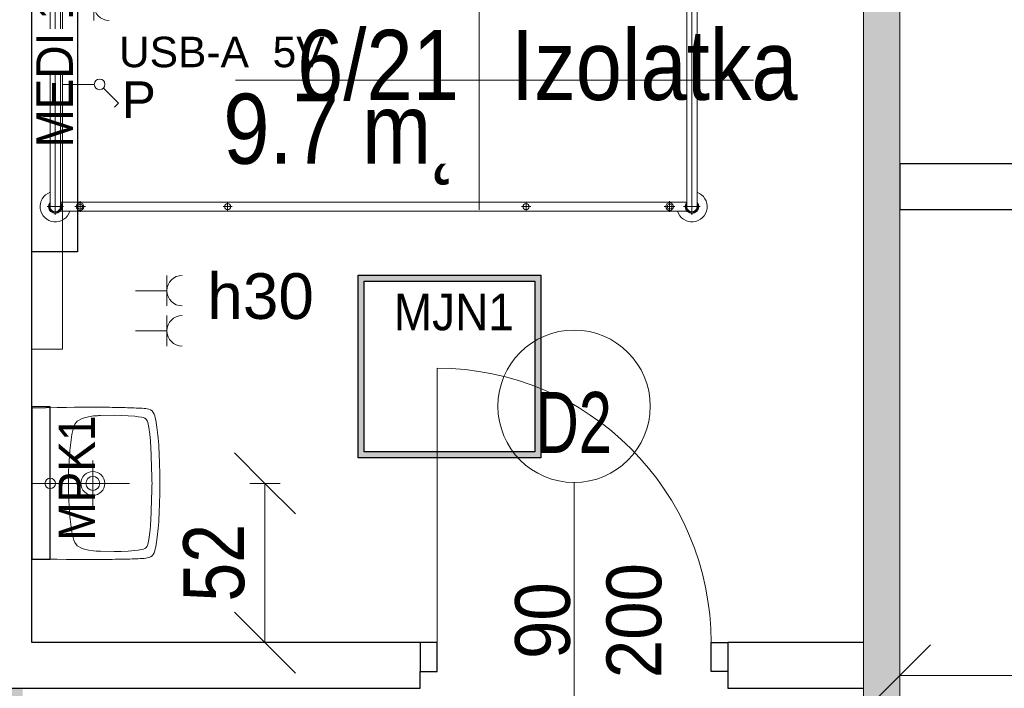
# Model space of a CAD drawing. Header units: centimetres. Extents: x -1631 to 21770, y -8842 to 3590.
# Tile 108 of 142: x 8 to 332, y 2452 to 2672. Entities that reach past the tile are written whole.
import ezdxf

# ---------------------------------------------------------------- set-up
doc = ezdxf.new("R2010")
doc.units = ezdxf.units.CM
doc.linetypes.add('Kreska', pattern=[20, 10, -10])
for name, color, linetype, lineweight in [('A-ANNO-DIMS', 211, 'Continuous', 13), ('A-ANNO-DIMS-100', 211, 'Continuous', 13), ('A-ANNO-NOTE', 131, 'Continuous', 9), ('A-AREA-IDEN', 2, 'Continuous', 13), ('A-DETL-GENF', 92, 'Continuous', 9), ('A-DETL-MEDM', 33, 'Continuous', 13), ('A-DOOR', 31, 'Continuous', 13), ('A-WALL', 113, 'Continuous', 13), ('A-WALL-PATT', 111, 'Continuous', 13), ('I-FURN', 30, 'Continuous', 9), ('P-SANR-FIXT', 6, 'Continuous', 9), ('Q-SPCQ', 91, 'Continuous', 9), ('Q-SPCQ-HDLN', 91, 'Kreska', 9)]:
    doc.layers.add(name, color=color, linetype=linetype, lineweight=lineweight)
doc.layers.add('E_oprawy', color=12, linetype='Continuous')
doc.styles.add('Arial', font='arial.ttf', dxfattribs={"width": 0.9, "height": 18})
doc.styles.add('Arial Narrow_5', font='ARIALN.TTF', dxfattribs={"height": 20})
doc.styles.add('Arial_1', font='arial.ttf', dxfattribs={"width": 0.7, "height": 20})
doc.styles.add('Arial_11', font='arial.ttf', dxfattribs={"width": 0.85, "height": 23})
doc.styles.add('Arial_4', font='arial.ttf', dxfattribs={"height": 10})
doc.styles.add('Arial_5', font='arial.ttf', dxfattribs={"height": 12})
doc.styles.add('Arial_6', font='arial.ttf', dxfattribs={"height": 15})
doc.dimstyles.new('Diagonal_1_100__0__wewnętrzne', dxfattribs={"dimscale": 30.48, "dimtxt": 20.468619, "dimasz": 0.656168, "dimexe": 0.164042, "dimexo": 0.0625, "dimgap": 0.032808, "dimtad": 1, "dimdec": 0, "dimdsep": 46, "dimtxsty": 'Arial Narrow_5', "dimblk1": 'OBLIQUE', "dimblk2": 'OBLIQUE', "dimsah": 1, "dimcen": 0.09, "dimazin": 0, "dimtfac": 1, "dimtdec": 4, "dimtix": 1, "dimtmove": 0, "dimatfit": 3, "dimfxl": 0, "dimtvp": 1, "dimtolj": 1, "dimtzin": 0, "dimarcsym": 0})

# ---------------------------------------------------------------- blocks, each defined once
blk = doc.blocks.new('łóżko 195x90 typ FAMED _102039_ - łóżko 195x90 typ FAMED _102039_-1233017-6_piętro IV __13_80 m_ - stan projektowany')
at = {"layer": 'I-FURN'}
for p, q in [((-43.25, 101.53), (-43.25, 106.98)), ((43.25, 101.53), (43.25, 106.98)), ((45.97, 104.25), (-45.98, 104.25)), ((-43.25, 105.95), (43.25, 105.95)), ((-44.75, -103.1), (-44.75, 102.61)), ((-43.25, 102.55), (43.25, 102.55)), ((-41.75, 102.55), (-41.75, -103.1)), ((41.75, 102.61), (41.75, -103.05)), ((44.75, -103.1), (44.75, 102.61)), ((-43.25, 95.18), (-43.25, 98.68)), ((43.25, 95.18), (43.25, 98.68)), ((-45, 96.93), (-41.5, 96.93)), ((45, 96.93), (41.5, 96.93)), ((-44.75, 49.81), (-41.75, 49.81)), ((-43.25, 48.31), (-43.25, 51.31)), ((44.75, 49.81), (41.75, 49.81)), ((43.25, 48.31), (43.25, 51.31)), ((-44.75, -48.19), (-41.75, -48.19)), ((-43.25, -49.69), (-43.25, -46.69)), ((44.75, -48.19), (41.75, -48.19)), ((43.25, -49.69), (43.25, -46.69)), ((-45, -96.6), (-41.5, -96.6)), ((-43.25, -94.85), (-43.25, -98.35)), ((45, -96.6), (41.5, -96.6)), ((43.25, -94.85), (43.25, -98.35)), ((-43.25, -102.02), (-43.25, -107.47)), ((-43.25, -103.05), (43.25, -103.05)), ((43.25, -102.02), (43.25, -107.47)), ((-45.98, -104.75), (45.97, -104.75)), ((-43.25, -106.45), (43.25, -106.45))]:
    blk.add_line(p, q, dxfattribs=at)
for centre, radius in [((-43.25, 96.93), 1.25), ((-43.25, 96.93), 0.8), ((43.25, 96.93), 1.25), ((43.25, 96.93), 0.8), ((-43.25, 49.81), 1), ((43.25, 49.81), 1), ((-43.25, -48.19), 1), ((43.25, -48.19), 1), ((-43.25, -96.6), 1.25), ((-43.25, -96.6), 0.8), ((43.25, -96.6), 1.25), ((43.25, -96.6), 0.8)]:
    blk.add_circle(centre, radius, dxfattribs=at)
for centre, radius, start, end in [((-43.25, 104.25), 5, 19.8769, 252.5424), ((43.25, 104.25), 5, 287.4576, 160.1231), ((-43.25, 104.25), 2.23, 49.8221, 310.1779), ((-43.25, 104.25), 1.93, 62.0207, 297.9793), ((-43.25, 104.25), 1.7, 90, 270), ((43.25, 104.25), 2.23, 229.8221, 130.1779), ((43.25, 104.25), 1.93, 242.0207, 117.9793), ((43.25, 104.25), 1.7, 270, 90), ((-43.25, -104.75), 5, 107.4576, 340.1231), ((43.25, -104.75), 5, 199.8769, 72.5424), ((-43.25, -104.75), 2.23, 47.6113, 310.1779), ((-43.25, -104.75), 1.93, 62.0207, 297.9793), ((-43.25, -104.75), 1.7, 90, 270), ((43.25, -104.75), 2.23, 229.8221, 130.1779), ((43.25, -104.75), 1.93, 242.0207, 117.9793), ((43.25, -104.75), 1.7, 270, 90)]:
    blk.add_arc(centre, radius, start, end, dxfattribs=at)
blk = doc.blocks.new('DRZWI 1S - automatyczna etykieta - Drzwi 90-2381422-6_piętro IV __13_80 m_ - stan projektowany')
at = {"layer": 'A-DETL-GENF'}
for p, q in [((-50.5, 2), (-45, 2)), ((-50.5, -7.5), (-50.5, 2)), ((-45, 2), (-45, -7.5)), ((45, 2), (50.5, 2)), ((45, -7.5), (45, 2)), ((50.5, 2), (50.5, -7.5)), ((-45, -7.5), (-50.5, -7.5)), ((50.5, -7.5), (45, -7.5))]:
    blk.add_line(p, q, dxfattribs=at)
at = {"layer": 'A-DETL-MEDM', "lineweight": 25}
for p, q in [((-50.5, -7.5), (-50.5, 2)), ((-50.5, 2), (-45, 2)), ((-45, 2), (-45, -7.5)), ((45, 2), (45, -7.5)), ((50.5, 2), (45, 2)), ((50.5, -7.5), (50.5, 2)), ((-45, -7.5), (-50.5, -7.5)), ((45, -7.5), (50.5, -7.5))]:
    blk.add_line(p, q, dxfattribs=at)
at = {"layer": 'A-DOOR'}
blk.add_line((45, -7.5), (45, -97.5), dxfattribs=at)
blk.add_arc((45, -7.5), 90, 180, 270, dxfattribs=at)
blk = doc.blocks.new('Umywalka koło Nova Pro - Pro 50-2362072-6_piętro IV __13_80 m_ - stan projektowany')
at = {"layer": 'P-SANR-FIXT'}
for p, q in [((-12.19, -7.5), (-12.32, -12.08)), ((12.5, -7.5), (12.5, -39.5)), ((37.32, -12.08), (37.19, -7.5)), ((-12.32, -12.08), (-12.4, -15.78)), ((37.4, -15.78), (37.32, -12.08)), ((-12.4, -15.78), (-12.45, -18.85)), ((15.72, -13.52), (9.46, -13.52)), ((37.45, -18.85), (37.4, -15.78)), ((-12.45, -18.85), (-12.48, -21.48)), ((37.48, -21.48), (37.45, -18.85)), ((-12.48, -21.48), (-12.48, -23.77)), ((-7.93, -22.41), (-8.19, -22.76)), ((-7.61, -22.12), (-7.93, -22.41)), ((-6.89, -21.64), (-7.61, -22.12)), ((-6.09, -21.3), (-6.89, -21.64)), ((-5.24, -21.03), (-6.09, -21.3)), ((-3.53, -20.66), (-5.24, -21.03)), ((-1.83, -20.39), (-3.53, -20.66)), ((1.66, -19.99), (-1.83, -20.39)), ((5.15, -19.7), (1.66, -19.99)), ((8.64, -19.56), (5.15, -19.7)), ((10.37, -19.51), (8.64, -19.56)), ((14.63, -19.51), (10.37, -19.51)), ((16.36, -19.56), (14.63, -19.51)), ((19.88, -19.7), (16.36, -19.56)), ((23.34, -19.99), (19.88, -19.7)), ((26.83, -20.39), (23.34, -19.99)), ((28.56, -20.66), (26.83, -20.39)), ((30.26, -21.03), (28.56, -20.66)), ((31.09, -21.3), (30.26, -21.03)), ((31.89, -21.64), (31.09, -21.3)), ((32.61, -22.12), (31.89, -21.64)), ((32.93, -22.41), (32.61, -22.12)), ((33.19, -22.76), (32.93, -22.41)), ((37.51, -23.77), (37.48, -21.48)), ((-12.48, -23.77), (-12.51, -25.8)), ((-12.51, -25.8), (-12.48, -27.63)), ((-8.91, -24.36), (-9.37, -26.04)), ((-8.62, -23.53), (-8.91, -24.36)), ((-8.19, -22.76), (-8.62, -23.53)), ((33.62, -23.53), (33.19, -22.76)), ((33.91, -24.36), (33.62, -23.53)), ((34.37, -26.04), (33.91, -24.36)), ((37.51, -27.63), (37.51, -23.77)), ((-12.48, -27.63), (-12.48, -29.31)), ((-9.71, -29.05), (-9.74, -29.37)), ((-9.69, -28.65), (-9.71, -29.05)), ((-9.61, -27.77), (-9.69, -28.65)), ((-9.37, -26.04), (-9.61, -27.77)), ((20.01, -27.5), (5.01, -27.5)), ((34.63, -27.77), (34.37, -26.04)), ((34.69, -28.65), (34.63, -27.77)), ((34.71, -29.05), (34.69, -28.65)), ((34.74, -29.37), (34.71, -29.05)), ((37.48, -29.31), (37.51, -27.63)), ((-12.48, -29.31), (-12.46, -30.99)), ((-12.46, -30.99), (-12.46, -32)), ((-12.46, -32), (-12.43, -32.96)), ((-9.76, -30.06), (-9.84, -34.56)), ((-9.74, -29.37), (-9.76, -30.06)), ((34.76, -30.06), (34.74, -29.37)), ((34.84, -34.56), (34.76, -30.06)), ((37.46, -32), (37.48, -30.99)), ((37.46, -32.96), (37.46, -32)), ((37.48, -30.99), (37.48, -29.31)), ((-12.43, -32.96), (-12.43, -33.89)), ((-12.43, -33.89), (-12.4, -34.8)), ((-12.4, -34.8), (-12.4, -35.38)), ((-12.4, -35.38), (-12.38, -36.56)), ((-9.84, -34.56), (-9.79, -36.82)), ((34.82, -36.82), (34.84, -34.56)), ((37.38, -36.56), (37.4, -35.38)), ((37.4, -35.38), (37.43, -34.8)), ((37.43, -33.89), (37.46, -32.96)), ((37.43, -34.8), (37.43, -33.89)), ((-12.38, -36.56), (-12.35, -37.38)), ((-12.35, -37.38), (-12.35, -38.15)), ((-12.35, -38.15), (-12.32, -38.93)), ((-9.79, -36.82), (-9.71, -39.06)), ((34.71, -39.06), (34.82, -36.82)), ((37.32, -38.93), (37.35, -38.15)), ((37.35, -37.38), (37.38, -36.56)), ((37.35, -38.15), (37.35, -37.38)), ((-12.32, -38.93), (-12.3, -39.67)), ((-12.3, -39.67), (-12.27, -40.39)), ((-12.27, -40.39), (-12.24, -41.11)), ((-12.24, -41.11), (-12.22, -41.78)), ((-12.22, -41.78), (-12.19, -42.44)), ((-9.71, -39.06), (-9.53, -41.32)), ((-9.53, -41.32), (-9.39, -42.44)), ((34.39, -42.44), (34.53, -41.32)), ((34.53, -41.32), (34.71, -39.06)), ((37.19, -42.44), (37.22, -41.78)), ((37.22, -41.78), (37.24, -41.11)), ((37.24, -41.11), (37.27, -40.39)), ((37.27, -40.39), (37.3, -39.67)), ((37.3, -39.67), (37.32, -38.93)), ((-12.19, -42.44), (-12.16, -43.08)), ((-12.16, -43.08), (-12.14, -43.72)), ((-12.14, -43.72), (-12.08, -44.31)), ((-12.08, -44.31), (-12, -44.87)), ((-12, -44.87), (-11.92, -45.37)), ((-9.39, -42.44), (-9.21, -43.53)), ((-9.21, -43.53), (-9.05, -44.09)), ((-9.05, -44.09), (-8.86, -44.6)), ((-8.86, -44.6), (-8.7, -44.84)), ((-8.7, -44.84), (-8.51, -45.05)), ((-8.51, -45.05), (-8.03, -45.35)), ((33.06, -45.35), (33.54, -45.05)), ((33.54, -45.05), (33.73, -44.84)), ((33.73, -44.84), (33.86, -44.6)), ((33.86, -44.6), (34.07, -44.09)), ((34.07, -44.09), (34.21, -43.53)), ((34.21, -43.53), (34.39, -42.44)), ((36.92, -45.37), (37.03, -44.87)), ((37.03, -44.87), (37.08, -44.31)), ((37.08, -44.31), (37.14, -43.72)), ((37.14, -43.72), (37.16, -43.08)), ((37.16, -43.08), (37.19, -42.44)), ((-11.92, -45.37), (-11.82, -45.88)), ((-11.82, -45.88), (-11.71, -46.17)), ((-11.6, -46.46), (-11.79, -45.88)), ((-11.71, -46.17), (-11.6, -46.46)), ((-11.6, -46.46), (-11.26, -46.97)), ((-11.26, -46.97), (-11.6, -46.46)), ((-11.26, -46.97), (-10.8, -47.34)), ((-10.8, -47.34), (-11.26, -46.97)), ((-10.8, -47.34), (-10.24, -47.61)), ((-10.24, -47.61), (-10.8, -47.34)), ((-10.24, -47.61), (-9.61, -47.82)), ((-9.61, -47.82), (-10.24, -47.61)), ((-9.61, -47.82), (-8.94, -48.01)), ((-8.94, -48.01), (-9.61, -47.82)), ((-8.94, -48.01), (-8.25, -48.14)), ((-8.25, -48.14), (-8.94, -48.01)), ((-8.25, -48.14), (-7.5, -48.3)), ((-7.5, -48.3), (-8.25, -48.14)), ((-8.03, -45.35), (-7.53, -45.56)), ((-7.53, -45.56), (-6.97, -45.72)), ((-7.5, -48.3), (-6.73, -48.41)), ((-6.73, -48.41), (-7.5, -48.3)), ((-6.97, -45.72), (-5.88, -45.93)), ((-6.73, -48.41), (-5.93, -48.54)), ((-5.93, -48.54), (-6.73, -48.41)), ((-5.88, -45.93), (-3.64, -46.25)), ((-3.64, -46.25), (-1.4, -46.44)), ((-1.4, -46.44), (3.1, -46.68)), ((3.1, -46.68), (7.6, -46.81)), ((7.6, -46.81), (9.86, -46.89)), ((9.86, -46.89), (11.04, -46.92)), ((11.04, -46.92), (11.7, -46.92)), ((11.7, -46.92), (12.5, -46.94)), ((12.5, -46.94), (13.3, -46.92)), ((13.3, -46.92), (13.99, -46.92)), ((13.99, -46.92), (15.14, -46.89)), ((15.14, -46.89), (17.4, -46.81)), ((17.4, -46.81), (21.9, -46.68)), ((21.9, -46.68), (26.4, -46.44)), ((26.4, -46.44), (28.64, -46.25)), ((28.64, -46.25), (30.88, -45.93)), ((30.88, -45.93), (31.97, -45.72)), ((30.93, -48.54), (31.76, -48.41)), ((31.76, -48.41), (30.93, -48.54)), ((31.76, -48.41), (32.5, -48.3)), ((32.5, -48.3), (31.76, -48.41)), ((31.97, -45.72), (32.53, -45.56)), ((32.5, -48.3), (33.25, -48.14)), ((33.25, -48.14), (32.5, -48.3)), ((32.53, -45.56), (33.06, -45.35)), ((33.25, -48.14), (33.97, -48.01)), ((33.97, -48.01), (33.25, -48.14)), ((33.97, -48.01), (34.63, -47.82)), ((34.63, -47.82), (33.97, -48.01)), ((34.63, -47.82), (35.24, -47.61)), ((35.24, -47.61), (34.63, -47.82)), ((35.24, -47.61), (35.8, -47.34)), ((35.8, -47.34), (35.24, -47.61)), ((35.8, -47.34), (36.28, -46.97)), ((36.28, -46.97), (35.8, -47.34)), ((36.28, -46.97), (36.6, -46.46)), ((36.6, -46.46), (36.28, -46.97)), ((36.6, -46.46), (36.82, -45.88)), ((36.82, -45.88), (36.92, -45.37)), ((-5.93, -48.54), (-5.1, -48.65)), ((-5.1, -48.65), (-5.93, -48.54)), ((-5.1, -48.65), (-4.2, -48.75)), ((-4.2, -48.75), (-5.1, -48.65)), ((-4.2, -48.75), (-3.27, -48.86)), ((-3.27, -48.86), (-4.2, -48.75)), ((-3.27, -48.86), (-2.28, -48.94)), ((-2.28, -48.94), (-3.27, -48.86)), ((-2.28, -48.94), (-1.24, -49.02)), ((-1.24, -49.02), (-2.28, -48.94)), ((-1.24, -49.02), (-0.15, -49.13)), ((-0.15, -49.13), (-1.24, -49.02)), ((-0.15, -49.13), (1.05, -49.21)), ((1.05, -49.21), (-0.15, -49.13)), ((1.05, -49.21), (2.3, -49.26)), ((2.3, -49.26), (1.05, -49.21)), ((2.3, -49.26), (3.66, -49.34)), ((3.66, -49.34), (2.3, -49.26)), ((3.66, -49.34), (5.12, -49.39)), ((5.12, -49.39), (3.66, -49.34)), ((5.12, -49.39), (6.72, -49.45)), ((6.72, -49.45), (5.12, -49.39)), ((6.72, -49.45), (8.45, -49.47)), ((8.45, -49.47), (6.72, -49.45)), ((8.45, -49.47), (10.4, -49.5)), ((10.4, -49.5), (8.45, -49.47)), ((10.4, -49.5), (14.63, -49.5)), ((14.63, -49.5), (10.4, -49.5)), ((14.63, -49.5), (16.55, -49.47)), ((16.55, -49.47), (14.63, -49.5)), ((16.55, -49.47), (18.31, -49.45)), ((18.31, -49.45), (16.55, -49.47)), ((18.31, -49.45), (19.88, -49.39)), ((19.88, -49.39), (18.31, -49.45)), ((19.88, -49.39), (21.34, -49.34)), ((21.34, -49.34), (19.88, -49.39)), ((21.34, -49.34), (22.7, -49.26)), ((22.7, -49.26), (21.34, -49.34)), ((22.7, -49.26), (23.98, -49.21)), ((23.98, -49.21), (22.7, -49.26)), ((23.98, -49.21), (25.15, -49.13)), ((25.15, -49.13), (23.98, -49.21)), ((25.15, -49.13), (26.24, -49.02)), ((26.24, -49.02), (25.15, -49.13)), ((26.24, -49.02), (27.31, -48.94)), ((27.31, -48.94), (26.24, -49.02)), ((27.31, -48.94), (28.29, -48.86)), ((28.29, -48.86), (27.31, -48.94)), ((28.29, -48.86), (29.23, -48.75)), ((29.23, -48.75), (28.29, -48.86)), ((29.23, -48.75), (30.1, -48.65)), ((30.1, -48.65), (29.23, -48.75)), ((30.1, -48.65), (30.93, -48.54)), ((30.93, -48.54), (30.1, -48.65))]:
    blk.add_line(p, q, dxfattribs=at)
for centre, radius in [((12.5, -13.52), 1.72), ((12.51, -27.5), 3.92), ((12.51, -27.5), 2.28)]:
    blk.add_circle(centre, radius, dxfattribs=at)
blk = doc.blocks.new('Panel Gazowo Oswietleniowy 1 - Type 1-2428028-6_piętro IV __13_80 m_ - stan projektowany')
at = {"layer": 'Q-SPCQ'}
for p, q in [((-77.5, -7.5), (-77.5, -17.5)), ((102.5, -17.5), (102.5, -7.5)), ((-77.5, -17.5), (102.5, -17.5)), ((9.36, -17.5), (9.36, -28)), ((21.87, -27.83), (21.87, -17.5)), ((35.33, -27.83), (35.33, -17.5)), ((48.5, -27.83), (48.5, -17.5)), ((60.5, -23.5), (75.5, -23.5)), ((60.5, -38.5), (60.5, -23.5)), ((75.5, -23.5), (75.5, -38.5)), ((84.19, -23.5), (76.69, -38.5)), ((91.69, -38.5), (84.19, -23.5)), ((16.87, -27.83), (26.87, -27.83)), ((30.33, -27.83), (40.33, -27.83)), ((43.5, -27.83), (53.5, -27.83)), ((8.12, -30.98), (3.18, -35.93)), ((3.18, -35.93), (1.87, -34.62)), ((75.5, -38.5), (60.5, -38.5)), ((76.69, -38.5), (91.69, -38.5)), ((-71.5, -51.83), (-71.5, -41.5)), ((-58.33, -51.83), (-58.33, -41.5)), ((-76.5, -51.83), (-66.5, -51.83)), ((-63.33, -51.83), (-53.33, -51.83))]:
    blk.add_line(p, q, dxfattribs=at)
blk.add_circle((9.36, -29.75), 1.75, dxfattribs=at)
for centre, start in [((21.87, -32.83), 0), ((35.33, -32.83), 0), ((48.5, -32.83), 0), ((-71.5, -56.83), 360), ((-58.33, -56.83), 360)]:
    blk.add_arc(centre, 5, start, 180, dxfattribs=at)
blk = doc.blocks.new('Łóżko transportowe - łóżko PRAWY SKRĘT-2406520-6_piętro IV __13_80 m_ - stan projektowany')
at = {"layer": 'Q-SPCQ-HDLN'}
blk.add_arc((-28.77, -150.01), 105.71, 90, 180.198, dxfattribs=at)
blk = doc.blocks.new('METKA_POMIESZCZENIA2 - Rozbudowana - bez ramki-2396678-6_piętro IV __13_80 m_ - stan projektowany')
at = {"layer": 'A-AREA-IDEN'}
for p, q in [((0, 0.425), (0, 0)), ((0.0976, 0), (-0.8, 0)), ((-0.8, 0), (0.9, 0)), ((0, 0), (0, -0.425))]:
    blk.add_line(p, q, dxfattribs=at)
blk = doc.blocks.new('DIMBLOCK186-6_piętro IV __13_80 m_ - stan projektowany')
at = {"layer": 'A-ANNO-DIMS-100', "transparency": 16777216}
for p, q in [((297.38, 2456.53), (307.38, 2466.53)), ((413.88, 2456.53), (423.88, 2466.53)), ((297.38, 2461.53), (297.38, 2451.53)), ((297.38, 2456.53), (297.38, 2461.53)), ((413.88, 2461.53), (413.88, 2451.53)), ((413.88, 2456.53), (413.88, 2461.53)), ((297.38, 2456.53), (287.38, 2446.53)), ((297.38, 2456.53), (413.88, 2456.53)), ((413.88, 2456.53), (403.88, 2446.53))]:
    blk.add_line(p, q, dxfattribs=at)
at = {"layer": 'A-ANNO-DIMS-100', "color": 0, "transparency": 16777216, "insert": (336.62, 2483.38), "char_height": 20, "width": 45.6158, "attachment_point": 1, "line_spacing_factor": 0.974696, "style": 'Arial Narrow_5'}
blk.add_mtext('117', dxfattribs=at)
blk = doc.blocks.new('_Oblique')
at = {"color": 0, "linetype": 'ByBlock', "lineweight": -2}
blk.add_line((-0.5, -0.5), (0.5, 0.5), dxfattribs=at)
blk = doc.blocks.new('DIMBLOCK191-6_piętro IV __13_80 m_ - stan projektowany')
at = {"layer": 'A-ANNO-DIMS-100', "transparency": 16777216}
for p, q in [((88.91, 2519.53), (78.91, 2529.53)), ((83.91, 2519.53), (93.91, 2519.53)), ((88.91, 2519.53), (83.91, 2519.53)), ((88.91, 2467.33), (88.91, 2519.53)), ((88.91, 2519.53), (98.91, 2509.53)), ((88.91, 2467.33), (78.91, 2477.33)), ((83.91, 2467.33), (93.91, 2467.33)), ((88.91, 2467.33), (83.91, 2467.33)), ((88.91, 2467.33), (98.91, 2457.33))]:
    blk.add_line(p, q, dxfattribs=at)
at = {"layer": 'A-ANNO-DIMS-100', "color": 0, "transparency": 16777216, "insert": (62.07, 2480.76), "char_height": 20, "width": 30.4105, "attachment_point": 1, "rotation": 90, "line_spacing_factor": 0.974696, "style": 'Arial Narrow_5'}
blk.add_mtext('52', dxfattribs=at)
blk = doc.blocks.new('MPK1')
at = {"layer": 'E_oprawy', "linetype": 'ByBlock'}
blk.add_lwpolyline([(0, 6), (0, 0), (50, 0), (50, 6)], close=True, dxfattribs=at)
at = {"layer": 'E_oprawy'}
blk.add_circle((25, 0), 0.00001, dxfattribs=at)
at = {"layer": 'E_oprawy', "color": 4, "style": 'Arial', "width": 0.9}
blk.add_text('MPK1', height=12, rotation=180, dxfattribs=at).set_placement((43.89, 20.74))
blk = doc.blocks.new('MEDI_1')
at = {"layer": 'E_oprawy'}
blk.add_lwpolyline([(0, 0), (0, 15), (120, 15), (120, 0)], close=True, dxfattribs=at)
at = {"layer": 'E_oprawy', "color": 4, "style": 'Arial', "width": 0.9}
blk.add_text('MEDI 1', height=12, rotation=180, dxfattribs=at).set_placement((85.78, 13.45))
blk = doc.blocks.new('MJN1')
at = {"layer": 'E_oprawy', "linetype": 'ByBlock'}
h = blk.add_hatch(color=256, dxfattribs=at)
h.paths.add_polyline_path([(-30, -30), (-30, 30), (30, 30), (30, -30)])
h.paths.add_polyline_path([(-28, -28), (-28, 28), (28, 28), (28, -28)], flags=16)
for points in [[(-30, -30), (-30, 30), (30, 30), (30, -30)], [(-28, -28), (-28, 28), (28, 28), (28, -28)]]:
    blk.add_lwpolyline(points, close=True, dxfattribs=at)
blk.add_circle((0, 0), 0.0000001, dxfattribs=at)
at = {"layer": 'E_oprawy', "color": 4, "style": 'Arial', "width": 0.9}
blk.add_text('MJN1', height=12, dxfattribs=at).set_placement((-18.29, 11.9))

msp = doc.modelspace()

# ---------------------------------------------------------------- hatches: boundary and pattern name
at = {"layer": 'A-WALL-PATT'}
h = msp.add_hatch(color=9, dxfattribs=at)
h.paths.add_polyline_path([(297.38, 1852.33), (297.38, 1880.83), (285.38, 1880.83), (285.38, 1852.33), (287.38, 1852.33), (287.38, 1852.83), (296.88, 1852.83), (296.88, 1852.33)], flags=0)
h.paths.add_polyline_path([(297.38, 1971.83), (297.38, 2310.83), (285.38, 2310.83), (285.38, 1971.83)], flags=0)
h.paths.add_polyline_path([(285.38, 2411.83), (297.38, 2411.83), (297.38, 2683.83), (285.38, 2683.83), (285.38, 2452.33)], flags=0)
h.paths.add_polyline_path([(285.38, 2814.83), (297.38, 2814.83), (297.38, 2824.33), (285.38, 2824.33), (285.38, 2818.87)], flags=0)
msp.add_hatch(color=9, dxfattribs=at).paths.add_polyline_path([(9.38, 1871.33), (9.38, 2452.33), (-2.62, 2452.33), (-2.62, 2343.33), (2.38, 2343.33), (2.38, 2313.33), (-2.62, 2313.33), (-2.62, 1871.33), (8.49, 1871.33)], flags=0)

# ---------------------------------------------------------------- linework, layer by layer
at = {"layer": 'A-ANNO-NOTE', "lineweight": 13}
msp.add_line((190.38, 2429.83), (190.38, 2519.83), dxfattribs=at)
msp.add_line((190.38, 2429.83), (190.38, 2519.83), dxfattribs=at)
msp.add_circle((190.38, 2544.83), 25, dxfattribs=at)
at = {"layer": 'A-WALL', "color": 7, "lineweight": 25}
for p, q in [((12.38, 2467.33), (12.38, 2793.33)), ((348.38, 2624.33), (297.38, 2624.33)), ((297.38, 2624.33), (297.38, 2609.33)), ((297.38, 2609.33), (348.38, 2609.33)), ((139.88, 2467.33), (12.38, 2467.33)), ((285.38, 2467.33), (240.88, 2467.33)), ((139.88, 2452.33), (139.88, 2457.83)), ((240.88, 2457.83), (240.88, 2452.33)), ((-56.62, 2452.33), (139.88, 2452.33)), ((240.88, 2452.33), (285.38, 2452.33))]:
    msp.add_line(p, q, dxfattribs=at)
at = {"layer": 'A-WALL', "lineweight": 9}
for p, q in [((285.38, 2683.83), (285.38, 2467.33)), ((297.38, 2411.83), (297.38, 2683.83)), ((285.38, 2452.33), (285.38, 2411.83))]:
    msp.add_line(p, q, dxfattribs=at)
at = {"layer": 'A-WALL'}
msp.add_line((285.38, 2452.33), (285.38, 2467.33), dxfattribs=at)

# ---------------------------------------------------------------- block references
at = {"layer": 'A-DOOR', "rotation": 180}
msp.add_blockref('DRZWI 1S - automatyczna etykieta - Drzwi 90-2381422-6_piętro IV __13_80 m_ - stan projektowany', (190.38, 2459.83), dxfattribs=at)
at = {"layer": 'E_oprawy'}
msp.add_blockref('MJN1', (149.5, 2557.87), dxfattribs=at)
at = {"layer": 'E_oprawy', "rotation": 270.0000000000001}
msp.add_blockref('MPK1', (12.38, 2544.64), dxfattribs=at)
at = {"layer": 'I-FURN', "rotation": 270.0000000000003}
msp.add_blockref('łóżko 195x90 typ FAMED _102039_ - łóżko 195x90 typ FAMED _102039_-1233017-6_piętro IV __13_80 m_ - stan projektowany', (124.82, 2653.58), dxfattribs=at)
at = {"layer": 'P-SANR-FIXT', "rotation": 90.00000000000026}
msp.add_blockref('Umywalka koło Nova Pro - Pro 50-2362072-6_piętro IV __13_80 m_ - stan projektowany', (4.88, 2507.03), dxfattribs=at)
at = {"layer": 'Q-SPCQ'}
for name, p, rotation in [('Łóżko transportowe - łóżko PRAWY SKRĘT-2406520-6_piętro IV __13_80 m_ - stan projektowany', (415.38, 2574.33), 270.0000000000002), ('Panel Gazowo Oswietleniowy 1 - Type 1-2428028-6_piętro IV __13_80 m_ - stan projektowany', (4.88, 2641.08), 90.00000000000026)]:
    msp.add_blockref(name, p, dxfattribs=dict(at, rotation=rotation))

# ---------------------------------------------------------------- texts
at = {"layer": 'A-ANNO-NOTE', "lineweight": 13, "insert": (47.5, 2645.42), "char_height": 12, "width": 12.019, "attachment_point": 5, "line_spacing_factor": 0.936439, "style": 'Arial_5'}
msp.add_mtext('\\pxqc,t10.58333,21.16667,31.75,42.33333,52.91667,63.5,74.08333,84.66667,95.25,105.83333,116.41667,127,137.58333,148.16667,158.75,169.33333,179.91667,190.5,201.08333,211.66667,222.25,232.83333,243.41667,254,264.58333,275.16667,285.75,296.33333,306.91667,317.5,328.08333,338.66667;{P}', dxfattribs=at)
at = {"layer": 'A-ANNO-NOTE', "lineweight": 13, "insert": (68.19, 2588.48), "char_height": 15, "width": 36.764, "attachment_point": 1, "line_spacing_factor": 0.936439, "style": 'Arial_6', "bg_fill": 3, "box_fill_scale": 1.25, "bg_fill_color": 256, "bg_fill_true_color": 13158600, "bg_fill_transparency": 0}
msp.add_mtext('\\pxqr,t8.46667,16.93333,25.4,33.86667,42.33333,50.8,59.26667,67.73333,76.2,84.66667,93.13333,101.6,110.06667,118.53333,127,135.46667,143.93333,152.4,160.86667,169.33333,177.8,186.26667,194.73333,203.2,211.66667,220.13333,228.6,237.06667,245.53333,254,262.46667,270.93333;{h30}', dxfattribs=at)
at = {"layer": 'A-ANNO-NOTE', "lineweight": 211, "insert": (190.31, 2539.53), "char_height": 20, "width": 25.97, "attachment_point": 5, "line_spacing_factor": 0.936439, "style": 'Arial_1'}
msp.add_mtext('\\pxqc,t4.445,8.89,13.335,17.78,22.225,26.67,31.115,35.56,40.005,44.45,48.895,53.34,57.785,62.23,66.675,71.12,75.565,80.01,84.455,88.9,93.345,97.79,102.235,106.68,111.125,115.57,120.015,124.46,128.905,133.35,137.795,142.24;{D2}', dxfattribs=at)
at = {"layer": 'A-ANNO-NOTE', "lineweight": 211, "char_height": 18, "attachment_point": 5, "rotation": 90, "line_spacing_factor": 0.936439, "style": 'Arial'}
for s, insert, width in [('\\pxqc,t6.35,12.7,19.05,25.4,31.75,38.1,44.45,50.8,57.15,63.5,69.85,76.2,82.55,88.9,95.25,101.6,107.95,114.3,120.65,127,133.35,139.7,146.05,152.4,158.75,165.1,171.45,177.8,184.15,190.5,196.85,203.2;{200}', (210.14, 2474.52), 38.07), ('\\pxqc,t6.35,12.7,19.05,25.4,31.75,38.1,44.45,50.8,57.15,63.5,69.85,76.2,82.55,88.9,95.25,101.6,107.95,114.3,120.65,127,133.35,139.7,146.05,152.4,158.75,165.1,171.45,177.8,184.15,190.5,196.85,203.2;{200}', (210.14, 2474.52), 38.07), ('\\pxqc,t6.35,12.7,19.05,25.4,31.75,38.1,44.45,50.8,57.15,63.5,69.85,76.2,82.55,88.9,95.25,101.6,107.95,114.3,120.65,127,133.35,139.7,146.05,152.4,158.75,165.1,171.45,177.8,184.15,190.5,196.85,203.2;{90}', (180.14, 2474.52), 25.65)]:
    msp.add_mtext(s, dxfattribs=dict(at, insert=insert, width=width))
at = {"layer": 'A-AREA-IDEN', "char_height": 23, "attachment_point": 7, "line_spacing_factor": 0.936439, "style": 'Arial_11'}
for s, insert, width in [('\\pxt3.69565,7.3913,11.08696,14.78261,18.47826,22.17391,25.86957,29.56522,33.26087,36.95652,40.65217,44.34783,48.04348,51.73913,55.43478,59.13043,62.82609,66.52174,70.21739,73.91304,77.6087,81.30435,85,88.69565,92.3913,96.08696,99.78261,103.47826,107.17391,110.86957,114.56522,118.26087;{Izolatka}', (169.67, 2644.98), 92.82), ('\\pt84.99995,169.9999,255.00008,340.00003,424.99998,509.99993,595.00011,680.00006,765.00001,849.99996,934.99991,1020.00009,1105.00004,1189.99999,1274.99994,1359.99989,1445.00007,1530.00002,1614.99997,1699.99992,1785.0001,1870.00005,1955,2039.99995,2124.9999,2210.00008,2295.00003,2379.99998,2464.99993,2550.00011,2635.00006,2720.00001;Gab.\\Poddziałowej', (-149.64, 2541.43), 141.1)]:
    msp.add_mtext(s, dxfattribs=dict(at, insert=insert, width=width))

# ---------------------------------------------------------------- dimensions: what is measured, and where the dimension line sits
at = {"layer": 'A-ANNO-DIMS'}
dim = msp.add_linear_dim(base=(88.91, 2519.53), p1=(83.91, 2467.33), p2=(83.91, 2519.53), angle=90, dimstyle='Diagonal_1_100__0__wewnętrzne', override={"dimpost": '<>', "dimfxl": 52.204303}, dxfattribs=at)
dim.commit()
dim.dimension.update_dxf_attribs({"geometry": 'DIMBLOCK191-6_piętro IV __13_80 m_ - stan projektowany', "text_midpoint": (77.7, 2493.43)})
dim = msp.add_linear_dim(base=(413.87675197, 2456.5276692), p1=(297.37675197, 2461.5276692), p2=(413.87675197, 2461.5276692), dimstyle='Diagonal_1_100__0__wewnętrzne', override={"dimpost": '<>', "dimfxl": 116.5}, dxfattribs=at)
dim.commit()
dim.dimension.update_dxf_attribs({"geometry": 'DIMBLOCK186-6_piętro IV __13_80 m_ - stan projektowany', "text_midpoint": (355.62675197, 2467.56859695)})

# ---------------------------------------------------------------- next in the draw order: texts
at = {"layer": 'A-ANNO-NOTE', "lineweight": 13, "insert": (74.72, 2660.98), "char_height": 10, "width": 113.1, "attachment_point": 5, "line_spacing_factor": 0.936439, "style": 'Arial_4', "bg_fill": 3, "box_fill_scale": 1.25, "bg_fill_color": 256, "bg_fill_true_color": 13158600, "bg_fill_transparency": 0}
msp.add_mtext('\\pxqc,t12.7,25.4,38.1,50.8,63.5,76.2,88.9,101.6,114.3,127,139.7,152.4,165.1,177.8,190.5,203.2,215.9,228.6,241.3,254,266.7,279.4,292.1,304.8,317.5,330.2,342.9,355.6,368.3,381,393.7,406.4;{USB-A  5V}', dxfattribs=at)
at = {"layer": 'A-AREA-IDEN', "insert": (152.59, 2647.37), "char_height": 23, "width": 76.5, "attachment_point": 3, "line_spacing_factor": 0.936439, "style": 'Arial_11'}
msp.add_mtext('\\pt84.99995,169.9999,255.00008,340.00003,424.99998,509.99993,595.00011,680.00006,765.00001,849.99996,934.99991,1020.00009,1105.00004,1189.99999,1274.99994,1359.99989,1445.00007,1530.00002,1614.99997,1699.99992,1785.0001,1870.00005,1955,2039.99995,2124.9999,2210.00008,2295.00003,2379.99998,2464.99993,2550.00011,2635.00006,2720.00001;9.7 m˛', dxfattribs=at)

# ---------------------------------------------------------------- next in the draw order: block references
at = {"layer": 'A-AREA-IDEN', "xscale": 99.99999999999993, "yscale": 99.99999999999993, "zscale": 99.99999999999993}
msp.add_blockref('METKA_POMIESZCZENIA2 - Rozbudowana - bez ramki-2396678-6_piętro IV __13_80 m_ - stan projektowany', (159.24, 2651.76), dxfattribs=at)
at = {"layer": 'E_oprawy', "rotation": 270}
msp.add_blockref('MEDI_1', (12.38, 2715.47), dxfattribs=at)

# ---------------------------------------------------------------- next in the draw order: texts
at = {"layer": 'A-AREA-IDEN', "insert": (152.59, 2644.98), "char_height": 23, "width": 52.87, "attachment_point": 9, "line_spacing_factor": 0.936439, "style": 'Arial_11'}
msp.add_mtext('\\pxqr,t3.69565,7.3913,11.08696,14.78261,18.47826,22.17391,25.86957,29.56522,33.26087,36.95652,40.65217,44.34783,48.04348,51.73913,55.43478,59.13043,62.82609,66.52174,70.21739,73.91304,77.6087,81.30435,85,88.69565,92.3913,96.08696,99.78261,103.47826,107.17391,110.86957,114.56522,118.26087;{6/21}', dxfattribs=at)

doc.saveas('drawing.dxf')
